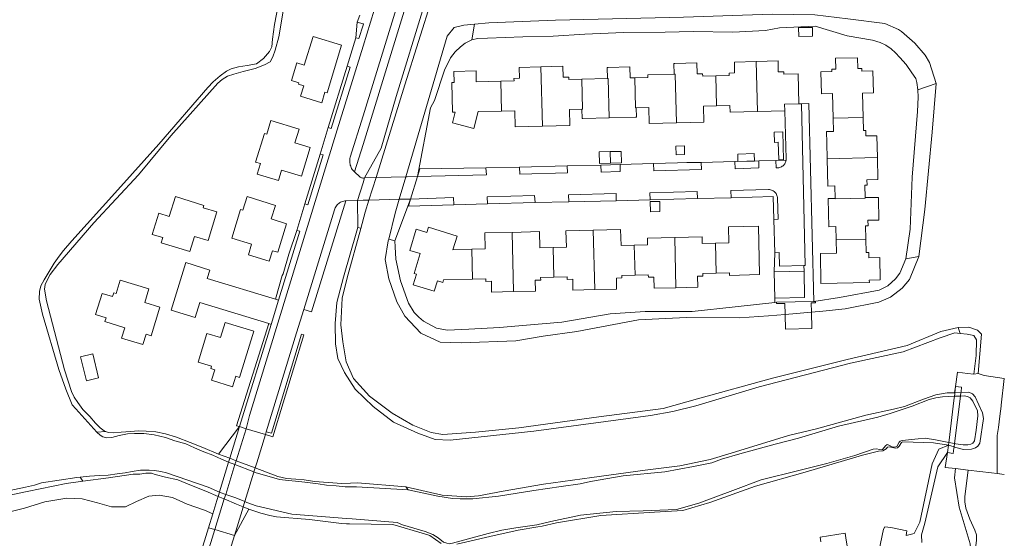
# Model space of a CAD drawing. Header units: metres. Extents: x 89888 to 94270, y 464165 to 468904.
# Tile 207 of 256: x 93922 to 94146, y 466306 to 466424. Entities that reach past the tile are written whole.
import ezdxf

# ---------------------------------------------------------------- set-up
doc = ezdxf.new("R2010")
doc.units = ezdxf.units.M
for name, color, linetype, lineweight in [('B_BEBOUWINGSGRENS_0', 251, 'CONTINUOUS', 13), ('B_LUIFEL_1', 251, 'CONTINUOUS', 13), ('B_TUSSENMUUR_0', 251, 'CONTINUOUS', 13), ('G_GRENS_ALGEMEEN_0', 251, 'CONTINUOUS', 13), ('K_KUNSTWERKGRENS_1', 251, 'CONTINUOUS', 13), ('K_STEIGER_1', 251, 'CONTINUOUS', 13), ('T_CULTUURGRENS_0', 251, 'CONTINUOUS', 13), ('T_HEK_LIJN_0', 251, 'CONTINUOUS', 13), ('V_WEGGRENS_0', 251, 'CONTINUOUS', 13), ('V_WEGGRENS_1', 251, 'CONTINUOUS', 13), ('W_KADEMUUR_30CM_LIJN_0', 251, 'CONTINUOUS', 13), ('W_WALBESCHERMING_LIJN_0', 251, 'CONTINUOUS', 13), ('W_WATERGRENS_0', 251, 'CONTINUOUS', 13)]:
    doc.layers.add(name, color=color, linetype=linetype, lineweight=lineweight)

# ---------------------------------------------------------------- blocks, each defined once
blk = doc.blocks.new('OGT_BLOK3_ACAD_1_FMEBLOCK28')
at = {"layer": 'T_CULTUURGRENS_0'}
blk.add_line((-0.65, -5.57), (-0.65, -5.57), dxfattribs=at)
blk.add_lwpolyline([(-0.09, -0.73), (-0.06, -0.49), (0.65, 5.57)], dxfattribs=at)
blk = doc.blocks.new('OGT_BLOK3_ACAD_1_FMEBLOCK13')
at = {"layer": 'T_CULTUURGRENS_0'}
blk.add_line((-29.37, -121.95), (-28.65, -121.31), dxfattribs=at)
blk.add_lwpolyline([(-12.86, -74.31), (-12.52, -72.62), (-12.79, -71.08), (-12.99, -69.25), (-13.01, -67.93), (-12.66, -65.93), (-12.09, -63.82), (-4.93, -39.72), (-1.57, -28.04), (1.78, -17.12), (5.01, -5.09), (14.14, 31.51), (16.37, 39.56), (20.69, 61.75), (23.61, 73.55), (25.18, 79.27), (26.62, 84.14), (27.45, 85.81), (27.76, 87.31), (27.86, 90.08), (28.22, 92.56), (29.37, 103.13), (29.23, 104.78), (26.75, 113.15), (25.67, 119.8), (25.89, 121.95)], dxfattribs=at)
blk = doc.blocks.new('LDN_BLOK0_ACAD_1_FMEBLOCK23')
at = {"layer": 'T_CULTUURGRENS_0'}
for points in [[(-0.14, 2.83), (0.16, 5.39), (0.42, 7.67)], [(-0.42, -7.67), (-0.42, 1), (-0.14, 2.83)]]:
    blk.add_lwpolyline(points, dxfattribs=at)

msp = doc.modelspace()

# ---------------------------------------------------------------- linework, layer by layer
at = {"layer": 'B_BEBOUWINGSGRENS_0'}
for p, q in [((94049.73, 466410.76), (94055.58, 466410.91)), ((94095.9, 466403.54), (94089.7, 466403.38)), ((94095.48, 466398.77), (94093.49, 466398.72)), ((94105.48, 466396.24), (94105.57, 466392.61)), ((94056.24, 466391.67), (94058.79, 466391.72)), ((94040.11, 466376.07), (94033.88, 466375.91)), ((93951.29, 466363.05), (93944.79, 466365.06))]:
    msp.add_line(p, q, dxfattribs=at)
for points in [[(94102.19, 466422.54), (94099.04, 466422.48), (94099.07, 466420.5)], [(94099.07, 466420.5), (94102.22, 466420.56), (94102.19, 466422.54)], [(93995.13, 466418.47), (93988.62, 466420.46), (93986.63, 466413.95), (93984.93, 466414.47), (93983.7, 466410.46), (93985.4, 466409.94), (93985.3, 466409.64), (93986.53, 466409.27), (93985.8, 466406.88)], [(93985.8, 466406.88), (93990.59, 466405.41), (93991.31, 466407.8), (93991.82, 466407.65), (93995.13, 466418.47)], [(94089.43, 466414.78), (94094.38, 466414.91), (94094.44, 466412.41), (94095.68, 466412.44), (94095.69, 466411.89), (94098.93, 466411.97), (94099.1, 466405.16)], [(94113.71, 466402.04), (94113.58, 466407.57), (94116.09, 466407.63), (94115.97, 466412.67), (94113.46, 466412.61), (94113.44, 466413.17), (94112.54, 466413.15), (94112.48, 466415.65), (94107.43, 466415.53), (94107.5, 466413.03), (94106.62, 466413.01), (94106.63, 466412.49), (94104.13, 466412.43), (94104.25, 466407.4), (94106.73, 466407.47), (94106.88, 466401.85)], [(94031.32, 466410.28), (94034.35, 466410.36), (94034.33, 466410.92), (94035.59, 466410.96), (94035.48, 466413.43), (94040.45, 466413.56)], [(94040.45, 466413.56), (94045.44, 466413.69), (94045.51, 466411.2), (94046.77, 466411.23), (94046.78, 466410.68), (94049.73, 466410.76)], [(94055.58, 466410.91), (94055.49, 466413.38), (94055.71, 466413.38), (94060.68, 466413.53), (94060.76, 466411.03), (94061.78, 466411.06)], [(94070.79, 466411.88), (94070.71, 466414.31), (94070.94, 466414.32), (94075.91, 466414.46), (94075.98, 466411.96), (94077.23, 466411.99), (94077.24, 466411.43), (94080.24, 466411.51)], [(94080.24, 466411.51), (94083.28, 466411.6), (94083.26, 466412.16), (94084.51, 466412.19), (94084.44, 466414.65), (94089.43, 466414.78)], [(94031.47, 466403.5), (94026.17, 466403.37), (94025.19, 466399.53), (94020.33, 466400.79), (94020.96, 466403.25), (94020.37, 466403.23), (94020.21, 466410.02), (94020.73, 466410.02), (94020.66, 466412.49), (94025.69, 466412.63), (94025.76, 466410.13), (94031.32, 466410.28)], [(94061.78, 466411.06), (94064.8, 466411.15), (94064.79, 466411.71), (94070.79, 466411.88)], [(94049.76, 466403.93), (94046.92, 466403.86), (94047.01, 466400.22), (94040.8, 466400.08)], [(94056.01, 466401.98), (94049.97, 466401.83), (94049.81, 466401.82), (94049.76, 466403.93)], [(94062.12, 466404.24), (94062.18, 466402.14), (94062, 466402.13), (94056.01, 466401.98)], [(94071.28, 466400.82), (94065.05, 466400.66), (94064.96, 466404.31), (94062.12, 466404.24)], [(94080.41, 466404.7), (94077.39, 466404.62), (94077.48, 466400.97), (94071.28, 466400.82)], [(94089.7, 466403.38), (94083.47, 466403.22), (94083.43, 466404.77), (94080.41, 466404.7)], [(94099.1, 466405.16), (94095.85, 466405.07), (94095.9, 466403.54)], [(94040.8, 466400.08), (94034.58, 466399.94), (94034.49, 466403.58), (94031.47, 466403.5)], [(94106.88, 466401.85), (94106.96, 466398.89), (94105.41, 466398.85), (94105.48, 466396.24)], [(94116.99, 466392.91), (94116.87, 466397.9), (94114.37, 466397.84), (94114.34, 466399.09), (94113.78, 466399.08), (94113.71, 466402.04)], [(93985.46, 466399.35), (93979.06, 466401.32), (93978.11, 466398.22), (93977.58, 466398.38), (93975.58, 466391.87), (93976.65, 466391.54), (93975.92, 466389.16), (93980.74, 466387.67), (93981.47, 466390.07), (93985.99, 466388.68), (93987.99, 466395.19), (93984.5, 466396.27), (93985.46, 466399.35)], [(94093.49, 466398.72), (94093.55, 466396.38), (94094.44, 466396.39), (94094.54, 466392.38), (94095.63, 466392.39), (94095.48, 466398.77)], [(94056.19, 466394.27), (94053.68, 466394.21), (94053.74, 466391.61), (94056.24, 466391.67)], [(94058.79, 466391.72), (94058.73, 466394.32), (94056.19, 466394.27)], [(94105.57, 466392.61), (94105.73, 466386.41), (94107.28, 466386.46), (94107.35, 466383.62)], [(94114.16, 466383.8), (94114.09, 466386.63), (94114.64, 466386.64), (94114.61, 466387.89), (94117.11, 466387.95), (94116.99, 466392.91)], [(93963.82, 466382.05), (93957.32, 466384.04), (93955.92, 466379.51), (93953.53, 466380.25), (93952.05, 466375.43), (93954.44, 466374.7), (93954.08, 466373.52), (93960.59, 466371.52), (93961.66, 466374.99), (93964.75, 466374.05), (93966.76, 466380.55)], [(93980.08, 466382.05), (93973.63, 466384.03), (93972.68, 466380.93), (93972.16, 466381.09), (93970.15, 466374.59), (93974.67, 466373.2), (93973.94, 466370.81), (93978.67, 466369.36)], [(94107.35, 466383.62), (94105.8, 466383.58), (94105.8, 466383.54), (94105.96, 466377.17), (94107.5, 466377.22), (94107.58, 466374.17)], [(94114.36, 466374.38), (94114.28, 466377.38), (94114.84, 466377.4), (94114.81, 466378.65), (94117.32, 466378.71), (94117.2, 466383.69), (94117.2, 466383.87), (94114.16, 466383.8)], [(93966.76, 466380.55), (93963.65, 466381.51), (93963.82, 466382.05)], [(93978.67, 466369.36), (93979.4, 466371.74), (93980.6, 466371.37), (93982.6, 466377.88), (93979.12, 466378.95), (93980.08, 466382.05)], [(94067.48, 466382.96), (94065.33, 466382.92), (94065.38, 466380.58), (94067.52, 466380.62), (94067.48, 466382.96)], [(94024.73, 466372.05), (94020.42, 466371.94), (94021.38, 466375.05), (94014.87, 466377.06), (94014.51, 466375.87), (94012.11, 466376.6), (94010.62, 466371.79), (94013.01, 466371.06), (94011.62, 466366.54), (94012.12, 466366.39), (94011.38, 466363.98), (94016.18, 466362.5), (94016.92, 466364.89), (94018.13, 466364.52), (94018.3, 466365.07), (94024.89, 466365.23)], [(94080.32, 466366.59), (94083.34, 466366.66), (94083.35, 466366.12), (94090.17, 466366.28), (94089.9, 466377.28), (94083.09, 466377.15), (94083.18, 466373.51), (94080.15, 466373.43)], [(94033.88, 466375.91), (94027.66, 466375.76), (94027.76, 466372.12), (94024.73, 466372.05)], [(94043.22, 466372.49), (94040.2, 466372.42), (94040.11, 466376.07)], [(94052.37, 466376.38), (94046.15, 466376.22), (94046.24, 466372.57), (94043.22, 466372.49)], [(94061.67, 466372.97), (94058.67, 466372.9), (94058.58, 466376.53), (94052.37, 466376.38)], [(94070.89, 466374.75), (94064.67, 466374.6), (94064.71, 466373.05), (94061.67, 466372.97)], [(94080.15, 466373.43), (94077.14, 466373.36), (94077.1, 466374.91), (94070.89, 466374.75)], [(94107.58, 466374.17), (94107.65, 466371.18), (94104, 466371.09), (94104.14, 466364.26), (94115.15, 466364.53), (94115.14, 466365.05), (94117.64, 466365.11), (94117.52, 466370.15), (94115.02, 466370.09), (94114.99, 466371.36), (94114.43, 466371.34), (94114.36, 466374.38)], [(94034.21, 466362.42), (94039.2, 466362.53), (94039.15, 466365.03), (94040.4, 466365.06), (94040.38, 466365.61), (94043.37, 466365.68)], [(94043.37, 466365.68), (94046.42, 466365.76), (94046.43, 466365.21), (94047.68, 466365.24), (94047.72, 466362.76), (94052.71, 466362.88)], [(94052.71, 466362.88), (94057.67, 466363), (94057.61, 466365.5), (94058.86, 466365.53), (94058.85, 466366.08), (94061.88, 466366.16)], [(94061.88, 466366.16), (94064.88, 466366.23), (94064.9, 466365.68), (94066.15, 466365.71), (94066.21, 466363.18), (94071.17, 466363.31)], [(94071.17, 466363.31), (94076.12, 466363.43), (94076.05, 466365.93), (94077.3, 466365.96), (94077.29, 466366.52), (94080.32, 466366.59)], [(93944.79, 466365.06), (93943.84, 466361.98), (93943.32, 466362.14), (93943.05, 466361.28), (93940.66, 466362.01), (93939.18, 466357.19), (93941.57, 466356.45), (93941.31, 466355.61), (93945.84, 466354.22), (93945.1, 466351.83), (93949.91, 466350.36), (93950.64, 466352.75), (93951.83, 466352.38), (93953.82, 466358.89), (93950.35, 466359.96), (93951.29, 466363.05)], [(94024.89, 466365.23), (94027.93, 466365.31), (94027.94, 466364.76), (94029.18, 466364.79), (94029.24, 466362.3), (94034.21, 466362.42)], [(93975.16, 466353.43), (93968.66, 466355.43), (93967.6, 466351.96), (93964.5, 466352.91), (93962.5, 466346.39)], [(93962.5, 466346.39), (93965.57, 466345.45), (93965.41, 466344.92), (93966.26, 466344.66), (93965.52, 466342.27), (93970.34, 466340.79), (93971.08, 466343.18), (93971.93, 466342.92), (93975.16, 466353.43)], [(93937.09, 466342.13), (93939.87, 466342.8), (93938.55, 466348.26), (93935.77, 466347.6), (93937.09, 466342.13)], [(94104.14, 466305.48), (94103.96, 466306.57), (94109.61, 466307.48), (94109.79, 466306.42), (94110.32, 466303.13), (94115.04, 466302.22)]]:
    msp.add_lwpolyline(points, dxfattribs=at)
at = {"layer": 'B_LUIFEL_1'}
for points in [[(94073.1, 466395.58), (94071.16, 466395.54), (94071.2, 466393.55), (94073.13, 466393.59), (94073.1, 466395.58)], [(94089.01, 466392.14), (94088.97, 466393.81), (94085.22, 466393.71), (94085.27, 466392.04), (94089.01, 466392.14)]]:
    msp.add_lwpolyline(points, dxfattribs=at)
at = {"layer": 'B_TUSSENMUUR_0'}
for p, q in [((94040.8, 466400.08), (94040.45, 466413.56)), ((94089.7, 466403.38), (94089.43, 466414.78)), ((94080.24, 466411.51), (94080.41, 466404.7)), ((94031.32, 466410.28), (94031.47, 466403.5)), ((94113.71, 466402.04), (94106.88, 466401.85)), ((94056.19, 466394.27), (94056.24, 466391.67)), ((94116.99, 466392.91), (94105.57, 466392.61)), ((94033.88, 466375.91), (94034.21, 466362.42)), ((94052.71, 466362.88), (94052.37, 466376.38)), ((94070.89, 466374.75), (94071.17, 466363.31)), ((94043.22, 466372.49), (94043.37, 466365.68)), ((94061.67, 466372.97), (94061.88, 466366.16)), ((94080.32, 466366.59), (94080.15, 466373.43)), ((94107.58, 466374.17), (94114.36, 466374.38)), ((94024.73, 466372.05), (94024.89, 466365.23))]:
    msp.add_line(p, q, dxfattribs=at)
for points in [[(94049.73, 466410.76), (94049.92, 466403.94), (94049.76, 466403.93)], [(94055.58, 466410.91), (94055.77, 466410.91), (94056.01, 466401.98)], [(94062.12, 466404.24), (94061.95, 466404.23), (94061.78, 466411.06)], [(94070.79, 466411.88), (94071, 466411.89), (94071.28, 466400.82)], [(94114.16, 466383.8), (94114.16, 466383.65), (94107.35, 466383.56), (94107.35, 466383.62)]]:
    msp.add_lwpolyline(points, dxfattribs=at)
at = {"layer": 'G_GRENS_ALGEMEEN_0'}
for p, q in [((94010.82, 466383.48), (94007.22, 466373.98)), ((94093.49, 466366.93), (94093.64, 466360.92))]:
    msp.add_line(p, q, dxfattribs=at)
for points in [[(93984.05, 466439.33), (93980.82, 466420.36), (93979.99, 466417.39), (93979.46, 466415.87), (93978.84, 466414.72), (93977.61, 466414), (93975.44, 466413.18), (93972.7, 466412.47), (93970.59, 466411.9), (93969.21, 466411.41), (93967.99, 466410.67), (93966.95, 466409.85), (93956.32, 466397.88), (93948.9, 466388.96), (93938.81, 466378.07), (93930.59, 466368.57), (93928.85, 466366.31), (93928.08, 466364.91), (93927.69, 466364.06), (93927.57, 466362.97), (93928.01, 466360.34), (93932.1, 466344.63), (93933.71, 466339.73), (93934.33, 466338.41), (93935.15, 466337.19), (93936.29, 466335.61), (93937.87, 466333.98), (93939.19, 466332.5), (93940.19, 466331.42), (93941.14, 466330.74), (93941.53, 466330.59)], [(94091.53, 466421.84), (94084.09, 466421.45), (94075.08, 466421.62), (94068.72, 466421.45), (94059.26, 466421.35), (94050.45, 466421.02), (94043.26, 466420.53), (94036.32, 466420.39), (94028.27, 466420.12), (94026.06, 466420), (94024.72, 466419.68)], [(94126.19, 466408.34), (94125.91, 466410.01), (94125.7, 466410.89), (94124.8, 466412.18), (94123.5, 466414.08), (94122.08, 466415.67), (94121.12, 466416.75), (94120.09, 466417.67), (94118.91, 466418.51), (94117.58, 466419.14), (94115.86, 466419.6), (94110.09, 466420.63), (94102.8, 466422.85), (94094.69, 466422.41), (94091.53, 466421.84)], [(94024.72, 466419.68), (94023.25, 466418.96), (94022.17, 466418.15), (94020.95, 466416.98), (94019.88, 466415.63), (94018.53, 466412.83), (94016.23, 466405.93), (94015.36, 466404.22), (94012.41, 466388.59)], [(94123.44, 466369.85), (94124.42, 466376.66), (94124.88, 466388.44), (94126.12, 466403.43), (94126.26, 466406.67), (94126.19, 466408.34)], [(94007.22, 466373.98), (94007.28, 466372.64), (94007.43, 466369.77), (94008.5, 466364.86), (94010.35, 466359.77), (94011.64, 466357.64), (94012.72, 466356.62), (94013.78, 466355.67), (94016.72, 466354.14), (94019.11, 466353.66), (94024.09, 466353.85), (94031.02, 466354.27), (94037.18, 466354.82), (94045.24, 466355.49), (94056.21, 466357.34), (94064.18, 466357.91), (94074.87, 466357.89), (94084.62, 466358.99), (94093.66, 466359.98)], [(94102.5, 466360.18), (94108.35, 466361.11), (94117.39, 466362.72), (94119.35, 466363.74), (94121.12, 466365.34), (94122.1, 466366.61), (94123.44, 466369.85)], [(93971.89, 466331.74), (93971.23, 466331.91), (93978.58, 466355.14)], [(93977.97, 466330.55), (93979.17, 466330.19), (93985.99, 466352.74), (93986.55, 466352.59), (93979.5, 466329.41), (93977.78, 466329.93)], [(93941.53, 466330.59), (93942.05, 466330.4), (93943.26, 466330.31), (93945.02, 466330.41), (93947.13, 466330.62), (93948.91, 466330.77), (93950.69, 466330.69), (93952.84, 466330.51), (93955.11, 466330.1), (93957.55, 466329.3), (93960.65, 466328.09), (93963.58, 466326.93), (93967.12, 466325.47)]]:
    msp.add_lwpolyline(points, dxfattribs=at)
at = {"layer": 'K_KUNSTWERKGRENS_1'}
for p, q in [((94002.95, 466388.38), (94000.35, 466388.32)), ((94010.82, 466383.48), (94012.41, 466388.59)), ((94094.02, 466359.99), (94102.5, 466360.18)), ((94134.75, 466340.86), (94134.58, 466339.42)), ((94135.88, 466338.67), (94135.98, 466339.46)), ((94135.98, 466339.46), (94136, 466339.6)), ((94134.51, 466327.85), (94135.88, 466338.67)), ((93971.89, 466331.74), (93969.68, 466324.5)), ((93973.39, 466331.24), (93971.89, 466331.74)), ((93973.39, 466331.24), (93977.78, 466329.93)), ((94133.2, 466328.12), (94133.12, 466327.48)), ((94134.41, 466327.1), (94134.51, 466327.85)), ((94132.92, 466325.83), (94133.12, 466327.48)), ((93969.68, 466324.5), (93969.42, 466323.65)), ((93973.11, 466314.66), (93975.16, 466321.36)), ((93975.16, 466321.36), (93975.17, 466321.4)), ((93975.17, 466321.4), (93975.45, 466322.32)), ((93967.33, 466316.81), (93967.04, 466315.84)), ((93965.83, 466311.89), (93964.86, 466308.7)), ((93964.86, 466308.7), (93966.3, 466308.28)), ((93966.3, 466308.28), (93970.74, 466306.92))]:
    msp.add_line(p, q, dxfattribs=at)
for points in [[(94000.35, 466388.32), (94000, 466387.17), (93998.76, 466383.18)], [(94009.71, 466388.53), (94003.04, 466388.38), (94002.95, 466388.38)], [(94012.41, 466388.59), (94010.05, 466388.54), (94009.71, 466388.53)], [(93998.76, 466383.18), (94000, 466383.21), (94001.34, 466383.24)], [(94001.34, 466383.24), (94001.38, 466383.24), (94008.2, 466383.42)], [(94008.2, 466383.42), (94008.33, 466383.42), (94010.82, 466383.48)], [(94134.58, 466339.42), (94134.55, 466339.19), (94134.48, 466338.6)], [(94136, 466339.6), (94136.13, 466340.66), (94134.75, 466340.86)], [(94134.48, 466338.6), (94134.36, 466337.64), (94133.26, 466328.64), (94133.2, 466328.12)], [(93975.45, 466322.32), (93975.82, 466323.5), (93977.78, 466329.93)], [(94132.92, 466325.83), (94134.22, 466325.61), (94134.37, 466326.78), (94134.41, 466327.1)], [(93969.42, 466323.65), (93969.41, 466323.6), (93967.35, 466316.86), (93967.33, 466316.81)], [(93967.04, 466315.84), (93966.76, 466314.93), (93965.83, 466311.89)], [(93972.75, 466313.47), (93973.04, 466314.42), (93973.11, 466314.66)], [(93970.74, 466306.92), (93972.49, 466312.64), (93972.75, 466313.47)]]:
    msp.add_lwpolyline(points, dxfattribs=at)
at = {"layer": 'K_STEIGER_1'}
msp.add_line((94102.93, 466360.19), (94102.5, 466360.18), dxfattribs=at)
for points in [[(94094.02, 466359.99), (94094.02, 466359.7), (94095.93, 466359.72), (94095.98, 466357.25)], [(94101.98, 466357.73), (94101.95, 466359.87), (94102.9, 466359.87), (94102.93, 466360.19)], [(94095.98, 466357.25), (94095.98, 466357.17), (94096.06, 466353.91), (94102.05, 466354.05), (94101.98, 466357.73)]]:
    msp.add_lwpolyline(points, dxfattribs=at)
at = {"layer": 'T_CULTUURGRENS_0'}
for p, q in [((93998.38, 466420.17), (93998.69, 466423.73)), ((94025.38, 466423.3), (94024.72, 466419.68)), ((93992.06, 466399.75), (93996.41, 466413.7)), ((94126.19, 466408.34), (94130.34, 466409.79)), ((93986.76, 466382.37), (93990.27, 466393.71)), ((94035.56, 466390.76), (94046.44, 466391.03)), ((94054.08, 466391.23), (94058.45, 466391.33)), ((94089.01, 466392.14), (94084.56, 466392.03)), ((94090.02, 466392.17), (94089.01, 466392.14)), ((94093.88, 466392.26), (94096.2, 466392.31)), ((94093.93, 466390.62), (94093.88, 466392.26)), ((94039.03, 466384.3), (94039.17, 466382.69)), ((94057.55, 466384.77), (94057.6, 466383.11)), ((94076.05, 466383.59), (94065.28, 466383.31)), ((94076, 466385.22), (94076.05, 466383.59)), ((94093.25, 466384.03), (94083.74, 466383.77)), ((94093.41, 466378.84), (94093.25, 466384.03)), ((93998.8, 466377.09), (93998.76, 466383.18)), ((94039.17, 466382.69), (94028.3, 466382.37)), ((94057.6, 466383.11), (94046.77, 466382.85)), ((93998.8, 466377.09), (93999.48, 466376.8)), ((94005.85, 466374.39), (94007.22, 466373.98)), ((94093.49, 466366.93), (94093.64, 466371.23)), ((94123.44, 466369.85), (94126.43, 466370.45)), ((94100.22, 466368.36), (94100.3, 466367.11)), ((94100.3, 466367.11), (94093.49, 466366.93)), ((93980.81, 466360.49), (93980.08, 466360.71)), ((94135.77, 466352.91), (94135.36, 466354.27)), ((94134.75, 466340.86), (94134.54, 466339.42)), ((94134.54, 466339.42), (94134.58, 466339.42)), ((94134.58, 466339.42), (94135.98, 466339.46)), ((93939.46, 466330.45), (93941.53, 466330.59)), ((93967.12, 466325.47), (93969.68, 466324.5)), ((94134.41, 466327.1), (94133.12, 466327.48)), ((93969.68, 466324.5), (93971.14, 466323.95)), ((93971.14, 466323.95), (93975.45, 466322.32)), ((94144.25, 466321.01), (94145.26, 466320.9)), ((94145.26, 466320.9), (94145.27, 466320.89)), ((93936.24, 466319.28), (93935.63, 466320.2)), ((94010.26, 466317.3), (94009.72, 466317.97)), ((93970.74, 466306.92), (93974.03, 466312.94)), ((93974.03, 466312.94), (93972.75, 466313.47))]:
    msp.add_line(p, q, dxfattribs=at)
for points in [[(94000.35, 466388.32), (94004.1, 466395.03), (94007.53, 466406.83), (94013.84, 466427.33), (94015.12, 466431.44)], [(94000, 466423.07), (93999.01, 466420.05), (93998.38, 466420.17)], [(93998.69, 466423.73), (94000, 466423.33), (94000.07, 466423.3), (94000, 466423.07)], [(93996.41, 466413.7), (93997.1, 466413.48), (93992.74, 466399.56), (93992.06, 466399.75)], [(93990.27, 466393.71), (93990.94, 466393.54), (93987.43, 466382.18), (93986.76, 466382.37)], [(94012.41, 466388.59), (94012.95, 466390.33), (94027.96, 466390.62)], [(94027.96, 466390.62), (94028.04, 466388.98), (94012.41, 466388.59)], [(94046.44, 466391.03), (94046.5, 466389.43), (94035.63, 466389.13), (94035.56, 466390.76)], [(94058.45, 466391.33), (94058.51, 466389.74), (94054.12, 466389.6), (94054.08, 466391.23)], [(94076.91, 466391.8), (94076.96, 466390.22), (94066.13, 466389.91), (94066.08, 466391.55)], [(94066.08, 466391.55), (94071.55, 466391.74), (94073.6, 466391.78), (94076.91, 466391.8)], [(94090.02, 466392.17), (94090.02, 466390.56), (94084.61, 466390.37), (94084.56, 466392.03)], [(94096.2, 466392.31), (94096.16, 466392.1), (94096.1, 466391.9), (94096.02, 466391.71), (94095.92, 466391.53), (94095.8, 466391.35), (94095.66, 466391.2), (94095.51, 466391.05), (94095.34, 466390.93), (94095.16, 466390.82), (94094.96, 466390.73), (94094.76, 466390.67), (94094.56, 466390.62), (94094.35, 466390.6), (94094.14, 466390.6), (94093.93, 466390.62)], [(94010.82, 466383.48), (94020.57, 466383.81), (94020.62, 466382.16)], [(94028.3, 466382.37), (94028.25, 466383.98), (94039.03, 466384.3)], [(94046.77, 466382.85), (94046.72, 466384.48), (94057.55, 466384.77)], [(94065.28, 466383.31), (94065.21, 466384.93), (94076, 466385.22)], [(94083.74, 466383.77), (94083.66, 466385.41), (94092.24, 466385.65), (94092.46, 466385.63), (94092.68, 466385.59), (94092.89, 466385.52), (94093.1, 466385.43), (94093.29, 466385.32), (94093.47, 466385.19), (94093.64, 466385.05), (94093.79, 466384.88), (94093.93, 466384.71), (94094.04, 466384.51), (94094.14, 466384.31), (94094.21, 466384.1), (94094.26, 466383.88), (94094.29, 466383.66)], [(94094.29, 466383.66), (94094.43, 466378.89), (94093.41, 466378.84)], [(94020.62, 466382.16), (94010.32, 466381.86), (94010.82, 466383.48)], [(94110.86, 466346.14), (94090.09, 466340.73), (94075.7, 466336.42), (94070.47, 466335.13), (94065.35, 466334.21), (94038.82, 466330.64), (94019.82, 466328.59), (94016.43, 466328.74), (94012.49, 466330.2), (94006.96, 466332.75), (94002.31, 466336.31), (93998.19, 466340.19), (93995.81, 466343.99), (93994.27, 466347.21), (93993.74, 466350.55), (93993.66, 466355.16), (93994.03, 466359.95), (93995.53, 466365.73), (93998.55, 466376.28), (93998.8, 466377.09)], [(93980.08, 466360.71), (93981.6, 466366.1), (93981.8, 466366.47), (93983.12, 466370.95), (93984.92, 466376.36)], [(93984.92, 466376.36), (93985.6, 466376.18), (93980.81, 466360.49)], [(94093.64, 466371.23), (94094.66, 466371.31), (94094.74, 466368.23), (94100.22, 466368.36)], [(94135.77, 466352.91), (94134.62, 466353.05), (94131.23, 466351.88), (94122.87, 466348.71), (94110.86, 466346.14)], [(94138.91, 466343.63), (94139.41, 466347.88), (94139.5, 466351.49), (94138.94, 466352.41), (94137.38, 466352.73), (94135.77, 466352.91)], [(94009.72, 466317.97), (94017.99, 466316.11), (94023.55, 466315.74), (94026.26, 466315.96), (94031.84, 466317.05), (94041.01, 466318.63), (94052.05, 466320.12), (94064.14, 466321.82), (94072.04, 466322.78), (94078.95, 466324.22), (94083.7, 466325.66), (94096.79, 466329.65), (94103.12, 466331.2), (94114.34, 466334.3), (94120.67, 466335.66), (94123.12, 466336.31), (94127.43, 466337.97), (94130.29, 466338.91), (94132.81, 466339.38), (94134.54, 466339.42)], [(94135.98, 466339.46), (94137.74, 466339.51), (94138.62, 466339.14), (94139.23, 466338.51), (94140.86, 466334.85), (94141.08, 466333.54), (94140.24, 466327.97), (94139.83, 466327.25), (94139.32, 466326.9), (94138.41, 466326.61), (94136.58, 466326.47), (94134.54, 466327.06), (94134.41, 466327.1)], [(94133.12, 466327.48), (94129.72, 466327.99), (94122.75, 466328.26), (94122.46, 466328.08), (94121.94, 466327.24), (94121.58, 466326.91), (94120.99, 466326.84), (94119.75, 466327.1), (94119.27, 466327), (94118.95, 466326.63), (94118.21, 466326.23), (94117.23, 466326.09), (94113.57, 466325.23), (94100.52, 466321.33), (94089.29, 466318.13), (94078.87, 466314.44), (94072.69, 466312.64), (94066.26, 466312.26), (94054.09, 466311.5), (94043.96, 466309.79), (94040.75, 466309.07), (94039.76, 466308.89), (94035.3, 466308.11), (94028.83, 466306.71), (94021.3, 466304.97)], [(93967.04, 466315.84), (93964.25, 466317), (93960.97, 466318.29), (93957.87, 466319.57), (93955.11, 466320.23), (93952.75, 466320.84), (93951.91, 466321.12), (93950.62, 466321.11), (93949.21, 466320.91), (93947.7, 466320.86), (93942.14, 466320.05), (93936.24, 466319.28)], [(93975.45, 466322.32), (93980.6, 466320.37), (93982.6, 466319.94), (93984.75, 466319.76), (93986.63, 466319.61), (93988.95, 466319.23), (93995.2, 466318.79), (93997.13, 466318.81), (93998.77, 466318.88), (94009.72, 466317.97)], [(93936.24, 466319.28), (93932.45, 466318.79), (93923.59, 466316.92), (93917.01, 466315.61)], [(93965.83, 466311.89), (93963.92, 466312.72), (93960.01, 466314.1), (93956.63, 466315.56), (93953.6, 466316.11), (93951.26, 466315.9), (93948.5, 466314.65), (93945.96, 466313.47), (93942.82, 466313.47), (93939.59, 466314.37), (93936.11, 466315.3), (93932.6, 466315.41), (93927.67, 466314.56), (93922.99, 466313.19), (93919.05, 466312.16)], [(93968.45, 466315.25), (93968.21, 466315.36), (93967.04, 466315.84)], [(93972.75, 466313.47), (93971.25, 466314.07), (93968.45, 466315.25)], [(94017.8, 466305.14), (94015.18, 466306.94), (94013.95, 466307.34), (94006.76, 466309.42), (93996.95, 466309.6), (93996.26, 466309.61), (93995.09, 466309.66), (93987.85, 466310.58), (93980.29, 466311.17), (93978.79, 466311.51), (93976.74, 466312.01), (93974.03, 466312.94)]]:
    msp.add_lwpolyline(points, dxfattribs=at)
at = {"layer": 'T_HEK_LIJN_0'}
msp.add_line((94139.89, 466343.78), (94138.91, 466343.63), dxfattribs=at)
for points in [[(94138.91, 466343.63), (94137.46, 466343.81), (94135.22, 466344.07), (94134.75, 466340.86)], [(94134.73, 466322.17), (94132.38, 466322.42), (94132.92, 466325.83)]]:
    msp.add_lwpolyline(points, dxfattribs=at)
at = {"layer": 'V_WEGGRENS_0'}
for p, q in [((93999.3, 466425.32), (93998.69, 466423.73)), ((93998.38, 466420.17), (93996.41, 466413.7)), ((94099.7, 466405.17), (94099.1, 466405.16)), ((93992.06, 466399.75), (93990.27, 466393.71)), ((94035.56, 466390.76), (94027.96, 466390.62)), ((94054.08, 466391.23), (94046.44, 466391.03)), ((94066.08, 466391.55), (94058.45, 466391.33)), ((94084.56, 466392.03), (94076.91, 466391.8)), ((94084.56, 466392.03), (94090.02, 466392.17)), ((94093.88, 466392.26), (94090.02, 466392.17)), ((94076.05, 466383.59), (94083.74, 466383.77)), ((93986.76, 466382.37), (93984.92, 466376.36)), ((93996.09, 466383.1), (93998.76, 466383.18)), ((94020.62, 466382.16), (94028.3, 466382.37)), ((94039.17, 466382.69), (94046.77, 466382.85)), ((94057.6, 466383.11), (94065.28, 466383.31)), ((94093.41, 466378.84), (94093.64, 466371.23)), ((93980.08, 466360.71), (93964.55, 466365.44)), ((93980.81, 466360.49), (93979.14, 466354.97)), ((94093.64, 466360.92), (94093.66, 466359.98)), ((94093.66, 466359.98), (94094.02, 466359.99)), ((93979.14, 466354.97), (93971.89, 466331.74)), ((93978.58, 466355.14), (93979.14, 466354.97)), ((93967.12, 466325.47), (93971.89, 466331.74)), ((93977.78, 466329.93), (93977.97, 466330.55)), ((93966.61, 466293.48), (93970.74, 466306.92))]:
    msp.add_line(p, q, dxfattribs=at)
for points in [[(93973.39, 466331.24), (93974.18, 466334.25), (93994.14, 466399.21), (94000, 466418.3), (94003.35, 466429.23), (94016.24, 466471.01)], [(93998.08, 466389.66), (94000, 466395.9), (94021.65, 466466.28)], [(94007.52, 466426.78), (94000, 466402.43), (93997.08, 466392.98), (93997.02, 466392.73), (93996.99, 466392.47), (93996.97, 466392.21), (93996.97, 466391.95), (93997, 466391.69), (93997.04, 466391.43), (93997.1, 466391.18), (93997.19, 466390.93), (93997.29, 466390.7), (93997.41, 466390.46), (93997.55, 466390.24), (93997.71, 466390.04), (93998.08, 466389.66)], [(94102.5, 466360.18), (94101.38, 466405.19), (94099.7, 466405.17)], [(94099.7, 466405.17), (94100.56, 466368.36), (94100.22, 466368.36)], [(94095.9, 466403.54), (94096.21, 466392.67), (94096.22, 466392.6), (94096.22, 466392.53), (94096.21, 466392.46), (94096.21, 466392.38), (94096.2, 466392.31)], [(94000.35, 466388.32), (94000, 466388.27), (93999.93, 466388.27), (93999.78, 466388.28), (93999.63, 466388.32), (93999.49, 466388.37), (93999.36, 466388.45), (93999.24, 466388.55), (93998.08, 466389.66)], [(93996.09, 466383.1), (93995.84, 466383.08), (93995.6, 466383.03), (93995.35, 466382.96), (93995.12, 466382.86), (93994.9, 466382.76), (93994.68, 466382.63), (93994.48, 466382.48), (93994.28, 466382.32), (93994.11, 466382.14), (93993.95, 466381.95), (93993.8, 466381.74), (93993.68, 466381.52), (93993.57, 466381.29), (93993.48, 466381.06), (93986.54, 466358.39)], [(93986.54, 466358.39), (93988.3, 466357.81), (93996.09, 466383.1)], [(93964.55, 466365.44), (93965.17, 466367.34), (93959.68, 466369.04), (93956.35, 466358.17), (93961.83, 466356.5), (93962.85, 466359.92), (93978.58, 466355.14)], [(94100.3, 466367.11), (94100.41, 466361.05), (94093.64, 466360.92)], [(93977.97, 466330.55), (93984.9, 466353.04), (93986.54, 466358.39)], [(94133.12, 466327.48), (94130.97, 466326.6), (94129.4, 466323.24), (94126.6, 466309.95), (94125.32, 466307.36), (94123.48, 466306.96)], [(94127.05, 466305.37), (94126.98, 466307.11), (94127.78, 466309.71), (94130.73, 466322.58), (94132.92, 466325.83)], [(93964.86, 466308.7), (93961.4, 466297.4), (93960.06, 466293.03), (93959.94, 466292.62), (93959.87, 466292.49), (93959.78, 466292.37), (93959.68, 466292.27)], [(93961.17, 466291.86), (93961.29, 466292.09), (93961.4, 466292.33), (93961.48, 466292.58), (93962.83, 466296.97), (93966.3, 466308.28)], [(94123.48, 466306.96), (94123.66, 466308.01), (94120.06, 466308.76), (94118.67, 466308.91), (94118.33, 466308.4), (94117.01, 466301.84)]]:
    msp.add_lwpolyline(points, dxfattribs=at)
at = {"layer": 'V_WEGGRENS_1'}
for p, q in [((93971.14, 466323.95), (93973.39, 466331.24)), ((93970.87, 466323.08), (93971.14, 466323.95)), ((93968.77, 466316.29), (93970.87, 466323.08)), ((93966.3, 466308.28), (93968.45, 466315.25)), ((93968.45, 466315.25), (93968.77, 466316.29))]:
    msp.add_line(p, q, dxfattribs=at)
at = {"layer": 'W_KADEMUUR_30CM_LIJN_0'}
msp.add_line((94145.27, 466320.89), (94145.84, 466320.82), dxfattribs=at)
msp.add_lwpolyline([(94144.25, 466321.01), (94144.81, 466320.94), (94145.27, 466320.89)], dxfattribs=at)
at = {"layer": 'W_WALBESCHERMING_LIJN_0'}
for p, q in [((94134.73, 466322.17), (94137.63, 466321.82)), ((94137.63, 466321.82), (94142.94, 466321.17)), ((94142.94, 466321.17), (94144.25, 466321.01))]:
    msp.add_line(p, q, dxfattribs=at)
at = {"layer": 'W_WATERGRENS_0'}
for p, q in [((94016.37, 466431.3), (94009.54, 466409.49)), ((94009.71, 466388.53), (94019.1, 466420.54)), ((94009.54, 466409.49), (94002.95, 466388.38)), ((94130.34, 466409.79), (94129.45, 466398.72)), ((94002.95, 466388.38), (94001.34, 466383.24)), ((94008.2, 466383.42), (94009.71, 466388.53)), ((94101.98, 466357.73), (94095.98, 466357.25)), ((94140.64, 466352.76), (94139.89, 466343.78)), ((94135.88, 466338.67), (94134.48, 466338.6)), ((94133.2, 466328.12), (94134.51, 466327.85)), ((93970.87, 466323.08), (93969.42, 466323.65)), ((93975.17, 466321.4), (93970.87, 466323.08)), ((93975.43, 466321.3), (93975.17, 466321.4))]:
    msp.add_line(p, q, dxfattribs=at)
for points in [[(93939.46, 466330.45), (93934.71, 466335.72), (93933.84, 466336.7), (93932.43, 466340.26), (93930.84, 466344.71), (93927.11, 466357.27), (93926.36, 466360.72), (93926.43, 466362.43), (93926.73, 466363.76), (93927.5, 466365.1), (93928.81, 466367.4), (93929.76, 466368.91), (93930.86, 466370.52), (93931.9, 466371.79), (93933.8, 466373.95), (93937.26, 466377.88), (93944.23, 466385.58), (93953.54, 466395.94), (93964.69, 466408.84), (93965.95, 466410.17), (93967.49, 466411.55), (93968.95, 466412.61), (93969.98, 466413.1), (93971.67, 466413.59), (93973.68, 466413.84), (93975.74, 466414.24), (93977.35, 466415.44), (93978.72, 466417.02), (93979.22, 466418.12), (93979.38, 466419.83), (93979.87, 466423.18), (93982.95, 466439.28)], [(94025.38, 466423.3), (94028.6, 466423.61), (94043.74, 466424.18), (94072.9, 466424.85), (94093.03, 466425.55), (94102.71, 466425.42), (94110.27, 466424.5), (94118.63, 466423.41), (94121.76, 466422.09), (94122.49, 466421.61), (94125.51, 466418.93), (94127.84, 466416.19), (94128.81, 466414.56), (94130.34, 466409.79)], [(94019.1, 466420.54), (94020.72, 466422.48), (94022.91, 466423.07), (94025.38, 466423.3)], [(94129.45, 466398.72), (94127.73, 466381.1), (94126.43, 466370.45)], [(94001.34, 466383.24), (94000.48, 466380.47), (93999.48, 466376.8)], [(94005.85, 466374.39), (94007.28, 466380.26), (94008.2, 466383.42)], [(93999.48, 466376.8), (93996.39, 466365.53), (93995.24, 466360.93), (93994.95, 466354.84), (93995.37, 466351.01), (93996.15, 466346.48), (93997.86, 466342.66), (94001.44, 466338.63), (94006.66, 466334.73), (94011.29, 466332.06), (94015.49, 466330.38), (94018.16, 466329.91), (94025.59, 466330.45), (94035.44, 466331.41), (94053.65, 466333.91), (94068.23, 466335.85), (94076.05, 466338.03), (94093.13, 466342.75), (94110.09, 466346.99), (94123.72, 466350.15), (94131.39, 466353.36), (94135.36, 466354.27)], [(94095.98, 466357.25), (94092.22, 466356.95), (94085.64, 466356.47), (94073.47, 466356.53), (94062.65, 466356.01), (94048.64, 466353.37), (94040.95, 466352.29), (94034.78, 466351.25), (94022.4, 466350.79), (94017.52, 466350.92), (94013.14, 466353), (94009.49, 466356.8), (94007.71, 466360.09), (94005.83, 466365.32), (94005.01, 466369.74), (94005.74, 466373.95), (94005.85, 466374.39)], [(94126.43, 466370.45), (94124.29, 466365.18), (94122.63, 466363.19)], [(94122.63, 466363.19), (94119.94, 466361.19), (94117.31, 466360.01), (94109.62, 466358.47), (94104.6, 466357.94), (94101.98, 466357.73)], [(94135.36, 466354.27), (94137.76, 466354.37), (94139.73, 466353.66), (94140.64, 466352.76)], [(94145.82, 466342.66), (94141.29, 466343.36), (94139.89, 466343.78)], [(94134.48, 466338.6), (94131.76, 466338.47), (94130.26, 466338.29), (94128.76, 466337.86), (94124.88, 466336.34), (94119.91, 466334.72), (94117.09, 466333.85), (94108.1, 466331.84), (94099.03, 466329.06), (94093.73, 466327.69), (94085.72, 466325.5), (94081.55, 466324.31), (94079.36, 466323.48), (94075.12, 466322.65), (94068.65, 466321.43), (94059.18, 466320.48), (94051.76, 466319.2), (94049.39, 466318.66), (94045.07, 466318.09), (94038.83, 466317.17), (94030.79, 466315.85), (94024.95, 466315.26), (94022.12, 466315.27), (94020.33, 466315.36), (94017.01, 466315.85), (94010.26, 466317.3)], [(94134.51, 466327.85), (94134.78, 466327.79), (94136.46, 466327.6), (94137.52, 466327.56), (94138.25, 466327.74), (94138.66, 466327.96), (94139.06, 466328.47), (94139.47, 466330.88), (94139.85, 466334.16), (94139.74, 466335.3), (94138.66, 466337.49), (94138.08, 466338.26), (94137.49, 466338.59), (94136.73, 466338.71), (94135.88, 466338.67)], [(93969.42, 466323.65), (93967.8, 466324.28), (93965.81, 466325.2), (93963.77, 466326), (93961.65, 466326.9), (93959.69, 466327.77), (93957.18, 466328.5), (93955.06, 466329.2), (93952.49, 466329.81), (93950.15, 466330.14), (93948.04, 466330.17), (93946.41, 466330.07), (93944.52, 466329.66), (93942.88, 466329.23), (93941.74, 466329.15), (93940.81, 466329.41), (93940.24, 466329.77), (93939.46, 466330.45)], [(94099.11, 466321.72), (94105.47, 466323.34), (94111.84, 466325.14), (94116.01, 466326.55), (94116.88, 466326.69), (94117.39, 466326.47), (94117.87, 466326.43), (94118.16, 466326.51), (94118.78, 466327.31), (94119.19, 466327.67), (94119.44, 466327.6), (94120.32, 466327.12), (94120.83, 466327.01), (94121.38, 466327.22), (94121.93, 466328.17), (94122.15, 466328.42), (94122.62, 466328.53), (94126.28, 466328.92), (94127.85, 466329.1), (94130.22, 466328.72), (94133.2, 466328.12)], [(93935.63, 466320.2), (93937.78, 466320.43), (93940.05, 466320.59), (93942.01, 466320.69), (93944.12, 466320.93), (93945.88, 466321.17), (93947.47, 466321.52), (93949.38, 466321.81), (93951.38, 466321.83), (93952.59, 466321.72), (93954.03, 466321.52), (93955.33, 466321.18), (93964.76, 466317.92), (93967.33, 466316.81)], [(94010.26, 466317.3), (93998.54, 466317.98), (93995.92, 466318.02), (93993.89, 466318.25), (93991.72, 466318.38), (93989.79, 466318.68), (93986.73, 466319.05), (93984.65, 466319.28), (93983.02, 466319.42), (93981.02, 466319.7), (93975.43, 466321.3)], [(94007.73, 466309.86), (94008.96, 466309.37), (94014.15, 466307.88), (94015.85, 466307.18), (94017.07, 466306.37), (94018.26, 466305.44), (94019.02, 466305.16), (94019.61, 466305.06), (94020.38, 466305.17), (94028.45, 466307.38), (94031.56, 466308.14), (94034.74, 466308.71), (94039.56, 466309.35), (94042.74, 466310.14), (94049.47, 466311.54), (94057.58, 466312.38), (94063.72, 466312.54), (94071.28, 466312.88), (94076.36, 466314.28), (94084.12, 466317.14), (94090.56, 466319.6), (94099.11, 466321.72)], [(94137.63, 466321.82), (94136.85, 466315.81), (94136.85, 466314.57), (94137.06, 466313.17), (94137.97, 466310.65), (94139.12, 466308.13), (94139.49, 466307.05), (94139.54, 466305.86), (94138.77, 466299.43), (94138.36, 466294.52), (94137.86, 466292), (94137.74, 466289.03), (94137.47, 466287.66), (94137.43, 466287.04), (94137.08, 466285.74), (94136.65, 466284.54), (94135.43, 466282.03), (94134.43, 466279.55), (94132.07, 466270.7), (94130.34, 466263.05), (94128.89, 466254.88), (94126.9, 466244.97), (94124.87, 466236.48)], [(93900.16, 466318.62), (93902.65, 466317.91), (93905.63, 466317.22), (93908.17, 466316.69), (93910.49, 466316.36), (93912.25, 466316.16), (93914.25, 466316.2), (93916.24, 466316.47), (93917.82, 466316.79), (93923.21, 466317.92), (93925.25, 466318.41), (93926.91, 466318.91), (93934.93, 466320.12), (93935.63, 466320.2)], [(93967.33, 466316.81), (93967.49, 466316.74), (93968.77, 466316.29)], [(93968.77, 466316.29), (93971.04, 466315.5), (93973.11, 466314.66)], [(93973.11, 466314.66), (93973.59, 466314.47), (93975.73, 466313.72), (93983.77, 466311.82), (93996.23, 466310.79), (93997.49, 466310.7), (94007.73, 466309.86)]]:
    msp.add_lwpolyline(points, dxfattribs=at)

# ---------------------------------------------------------------- block references
at = {"layer": 'T_CULTUURGRENS_0'}
for name, p in [('OGT_BLOK3_ACAD_1_FMEBLOCK28', (94145.18, 466337.09)), ('LDN_BLOK0_ACAD_1_FMEBLOCK23', (94144.67, 466328.68)), ('OGT_BLOK3_ACAD_1_FMEBLOCK13', (94108.84, 466200.22))]:
    msp.add_blockref(name, p, dxfattribs=at)

doc.saveas('drawing.dxf')
